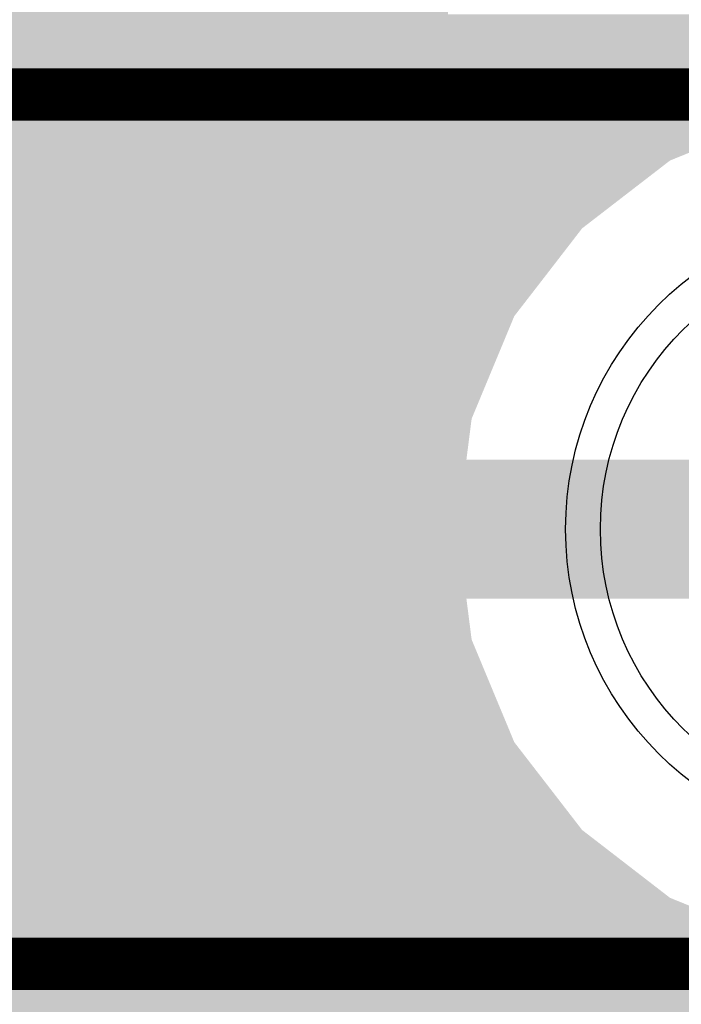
# Model space of a CAD drawing. Extents: x -0.05 to 0.95, y -0.15 to 2.1.
# Tile 35 of 188: x 0.8 to 0.88, y -0.05 to 0.06. Entities that reach past the tile are written whole.
import ezdxf

# ---------------------------------------------------------------- set-up
doc = ezdxf.new("R2010")
doc.units = 0
doc.layers.get('0').update_dxf_attribs({"linetype": 'CONTINUOUS'})
for name, color, linetype in [('LTE_IOT_23_CLICK_V101A_G1', 7, 'CONTINUOUS'), ('LTE_IOT_23_CLICK_V101A_G2', 6, 'CONTINUOUS'), ('LTE_IOT_23_CLICK_V101A_GBL', 1, 'CONTINUOUS'), ('LTE_IOT_23_CLICK_V101A_GBO', 4, 'CONTINUOUS'), ('LTE_IOT_23_CLICK_V101A_GBS', 5, 'CONTINUOUS'), ('LTE_IOT_23_CLICK_V101A_GTL', 12, 'CONTINUOUS'), ('LTE_IOT_23_CLICK_V101A_GTO', 11, 'CONTINUOUS'), ('LTE_IOT_23_CLICK_V101A_GTS', 8, 'CONTINUOUS')]:
    doc.layers.add(name, color=color, linetype=linetype)

# ---------------------------------------------------------------- blocks, each defined once
blk = doc.blocks.new('ROUND_4')
blk.add_circle((0, 0), 0.0325)
blk = doc.blocks.new('ROUND_70')
blk.add_circle((0, 0), 0.0365)

msp = doc.modelspace()

# ---------------------------------------------------------------- linework, layer by layer
at = {"layer": 'LTE_IOT_23_CLICK_V101A_G1'}
for points in [[(0.1787, 0.0541), (0.18201, 0.0592), (0.9388, 0.0541), (0.9388, 0.0592)], [(0.1731, 0.0504), (0.1787, 0.0541), (0.9388, 0.0504), (0.9388, 0.0541)], [(0.173, 0.0502), (0.1731, 0.0504), (0.9388, 0.0502), (0.9388, 0.0504)], [(0.17305, 0.0479), (0.173, 0.0502), (0.9388, 0.0479), (0.9388, 0.0502)], [(0.17306, 0.0473), (0.17305, 0.0479), (0.8873, 0.0473), (0.892, 0.0479)], [(0.1731, 0.0453), (0.17306, 0.0473), (0.88248, 0.0453), (0.8873, 0.0473)], [(0.1746, 0.045), (0.1731, 0.0453), (0.88176, 0.045), (0.88248, 0.0453)], [(0.17861, 0.0424), (0.1746, 0.045), (0.8755, 0.0424), (0.88176, 0.045)], [(0.1803, 0.0413), (0.17861, 0.0424), (0.87408, 0.0413), (0.8755, 0.0424)], [(0.184, 0.0356), (0.1803, 0.0413), (0.86669, 0.0356), (0.87408, 0.0413)], [(0.1842, 0.0346), (0.184, 0.0356), (0.8654, 0.0346), (0.86669, 0.0356)], [(0.1853, 0.029), (0.1842, 0.0346), (0.86108, 0.029), (0.8654, 0.0346)], [(0.18441, 0.0245), (0.1853, 0.029), (0.8576, 0.0245), (0.86108, 0.029)], [(0.184, 0.0224), (0.18441, 0.0245), (0.85673, 0.0224), (0.8576, 0.0245)], [(0.1803, 0.0167), (0.184, 0.0224), (0.85436, 0.0167), (0.85673, 0.0224)], [(0.1746, 0.013), (0.1803, 0.0167), (0.85282, 0.013), (0.85436, 0.0167)], [(0.168, 0.0117), (0.17308, 0.0127), (0.85257, 0.0117), (0.8527, 0.0127)], [(0.17308, 0.0127), (0.1746, 0.013), (0.8527, 0.0127), (0.85282, 0.013)], [(0.0479, 0.008), (0.04743, 0.0117), (0.8521, 0.008), (0.85257, 0.0117)], [(-0.008, -0.008), (-0.008, 0.008), (0.908, -0.008), (0.908, 0.008)], [(0.0479, 0.008), (0.0479, 0.008), (0.892, 0.008), (0.8521, 0.008)], [(0.0473, -0.0127), (0.0479, -0.008), (0.8527, -0.0127), (0.8521, -0.008)], [(0.04518, -0.0178), (0.0473, -0.0127), (0.85482, -0.0178), (0.8527, -0.0127)], [(0.2895, -0.0192), (0.2828, -0.0178), (0.8554, -0.0192), (0.85482, -0.0178)], [(0.2951, -0.0229), (0.2895, -0.0192), (0.85694, -0.0229), (0.8554, -0.0192)], [(0.29616, -0.0245), (0.2951, -0.0229), (0.8576, -0.0245), (0.85694, -0.0229)], [(0.29761, -0.0267), (0.29616, -0.0245), (0.8593, -0.0267), (0.8576, -0.0245)], [(0.6236, -0.028), (0.617, -0.0267), (0.8603, -0.028), (0.8593, -0.0267)], [(0.6293, -0.0317), (0.6236, -0.028), (0.86316, -0.0317), (0.8603, -0.028)], [(0.63118, -0.0346), (0.6293, -0.0317), (0.8654, -0.0346), (0.86316, -0.0317)], [(0.633, -0.0374), (0.63118, -0.0346), (0.86903, -0.0374), (0.8654, -0.0346)], [(0.63398, -0.0424), (0.633, -0.0374), (0.8755, -0.0424), (0.86903, -0.0374)], [(0.6343, -0.044), (0.63398, -0.0424), (0.87943, -0.044), (0.8755, -0.0424)], [(0.63367, -0.0472), (0.6343, -0.044), (0.8873, -0.0472), (0.87943, -0.044)], [(0.63353, -0.0479), (0.63367, -0.0472), (0.892, -0.0479), (0.8873, -0.0472)], [(0.633, -0.0506), (0.63353, -0.0479), (0.9336, -0.0506), (0.9363, -0.0479)], [(0.6293, -0.0563), (0.633, -0.0506), (0.9279, -0.0563), (0.9336, -0.0506)]]:
    msp.add_solid(points, dxfattribs=at)
at = {"layer": 'LTE_IOT_23_CLICK_V101A_G2'}
for points in [[(0.2952, 0.0479), (0.2952, 0.0592), (0.9388, 0.0479), (0.9388, 0.0592)], [(0.2952, 0.0473), (0.2952, 0.0479), (0.8873, 0.0473), (0.892, 0.0479)], [(0.2952, 0.0424), (0.2952, 0.0473), (0.8755, 0.0424), (0.8873, 0.0473)], [(0.2952, 0.0346), (0.2952, 0.0424), (0.8654, 0.0346), (0.8755, 0.0424)], [(0.2952, 0.0245), (0.2952, 0.0346), (0.8576, 0.0245), (0.8654, 0.0346)], [(0.2952, 0.0127), (0.2952, 0.0245), (0.8527, 0.0127), (0.8576, 0.0245)], [(0.2952, 0.008), (0.2952, 0.0127), (0.8521, 0.008), (0.8527, 0.0127)], [(0.2952, -0.008), (0.2952, 0.008), (0.908, -0.008), (0.908, 0.008)], [(0.2952, 0.008), (0.2952, 0.008), (0.892, 0.008), (0.8521, 0.008)], [(0.2952, -0.012), (0.2952, -0.008), (0.85261, -0.012), (0.8521, -0.008)], [(0.29512, -0.0127), (0.2952, -0.012), (0.8527, -0.0127), (0.85261, -0.012)], [(0.2951, -0.0129), (0.29512, -0.0127), (0.85278, -0.0129), (0.8527, -0.0127)], [(0.2951, -0.0229), (0.2951, -0.0129), (0.85694, -0.0229), (0.85278, -0.0129)], [(0.29616, -0.0245), (0.2951, -0.0229), (0.8576, -0.0245), (0.85694, -0.0229)], [(0.29761, -0.0267), (0.29616, -0.0245), (0.8593, -0.0267), (0.8576, -0.0245)], [(0.6236, -0.028), (0.617, -0.0267), (0.8603, -0.028), (0.8593, -0.0267)], [(0.6293, -0.0317), (0.6236, -0.028), (0.86316, -0.0317), (0.8603, -0.028)], [(0.63118, -0.0346), (0.6293, -0.0317), (0.8654, -0.0346), (0.86316, -0.0317)], [(0.633, -0.0374), (0.63118, -0.0346), (0.86903, -0.0374), (0.8654, -0.0346)], [(0.63398, -0.0424), (0.633, -0.0374), (0.8755, -0.0424), (0.86903, -0.0374)], [(0.6343, -0.044), (0.63398, -0.0424), (0.87943, -0.044), (0.8755, -0.0424)], [(0.63367, -0.0472), (0.6343, -0.044), (0.8873, -0.0472), (0.87943, -0.044)], [(0.63353, -0.0479), (0.63367, -0.0472), (0.892, -0.0479), (0.8873, -0.0472)], [(0.633, -0.0506), (0.63353, -0.0479), (0.9336, -0.0506), (0.9363, -0.0479)], [(0.6293, -0.0563), (0.633, -0.0506), (0.9279, -0.0563), (0.9336, -0.0506)]]:
    msp.add_solid(points, dxfattribs=at)
at = {"layer": 'LTE_IOT_23_CLICK_V101A_GBL'}
for points in [[(0.6956, 0.0513), (0.6956, 0.0728), (0.85, 0.0513), (0.85, 0.0728)], [(0.69535, 0.05), (0.6956, 0.0513), (0.85, 0.05), (0.85, 0.0513)], [(0.6944, 0.0451), (0.69535, 0.05), (0.88188, 0.0451), (0.8809, 0.05)], [(0.69535, 0.05), (0.69535, 0.05), (0.8809, 0.05), (0.85, 0.05)], [(0.69262, 0.0424), (0.69433, 0.045), (0.8755, 0.0424), (0.8819, 0.045)], [(0.69433, 0.045), (0.6944, 0.0451), (0.8819, 0.045), (0.88188, 0.0451)], [(0.6909, 0.0398), (0.69262, 0.0424), (0.87213, 0.0398), (0.8755, 0.0424)], [(0.6856, 0.0362), (0.6909, 0.0398), (0.86747, 0.0362), (0.87213, 0.0398)], [(0.6793, 0.035), (0.6856, 0.0362), (0.86592, 0.035), (0.86747, 0.0362)], [(0.3392, 0.0346), (0.3392, 0.035), (0.8654, 0.0346), (0.86592, 0.035)], [(0.3392, 0.0263), (0.3392, 0.0346), (0.85899, 0.0263), (0.8654, 0.0346)], [(0.3785, 0.0252), (0.373, 0.0263), (0.85814, 0.0252), (0.85899, 0.0263)], [(0.37954, 0.0245), (0.3785, 0.0252), (0.8576, 0.0245), (0.85814, 0.0252)], [(0.3831, 0.0221), (0.37954, 0.0245), (0.8566, 0.0221), (0.8576, 0.0245)], [(0.3925, 0.0127), (0.3831, 0.0221), (0.8527, 0.0127), (0.8566, 0.0221)], [(0.3972, 0.008), (0.3925, 0.0127), (0.8521, 0.008), (0.8527, 0.0127)], [(0.4052, 0), (0.3972, 0.008), (0.9, 0), (0.9, 0.008)], [(0.3972, 0.008), (0.3972, 0.008), (0.9, 0.008), (0.8521, 0.008)], [(0.4052, 0), (0.4052, 0), (0.908, 0), (0.9, 0)], [(0.4132, -0.008), (0.4052, 0), (0.908, -0.008), (0.908, 0)], [(0.4179, -0.0127), (0.4132, -0.008), (0.8527, -0.0127), (0.8521, -0.008)], [(0.4297, -0.0245), (0.4179, -0.0127), (0.8576, -0.0245), (0.8527, -0.0127)], [(0.4319, -0.0267), (0.4297, -0.0245), (0.8593, -0.0267), (0.8576, -0.0245)], [(0.6236, -0.028), (0.617, -0.0267), (0.8603, -0.028), (0.8593, -0.0267)], [(0.6293, -0.0317), (0.6236, -0.028), (0.86316, -0.0317), (0.8603, -0.028)], [(0.63118, -0.0346), (0.6293, -0.0317), (0.8654, -0.0346), (0.86316, -0.0317)], [(0.633, -0.0374), (0.63118, -0.0346), (0.86903, -0.0374), (0.8654, -0.0346)], [(0.63398, -0.0424), (0.633, -0.0374), (0.8755, -0.0424), (0.86903, -0.0374)], [(0.6343, -0.044), (0.63398, -0.0424), (0.87943, -0.044), (0.8755, -0.0424)], [(0.63367, -0.0472), (0.6343, -0.044), (0.8873, -0.0472), (0.87943, -0.044)], [(0.63353, -0.0479), (0.63367, -0.0472), (0.892, -0.0479), (0.8873, -0.0472)], [(0.633, -0.0506), (0.63353, -0.0479), (0.9336, -0.0506), (0.9363, -0.0479)], [(0.6293, -0.0563), (0.633, -0.0506), (0.9279, -0.0563), (0.9336, -0.0506)]]:
    msp.add_solid(points, dxfattribs=at)
at = {"layer": 'LTE_IOT_23_CLICK_V101A_GBO', "const_width": 0.006}
for points in [[(0.706, 0.05), (0.95, 0.05)], [(0.706, 0.05), (0.95, 0.05)], [(0.729, -0.05), (0.95, -0.05)]]:
    msp.add_lwpolyline(points, dxfattribs=at)
at = {"layer": 'LTE_IOT_23_CLICK_V101A_GBO'}
for points in [[(0.8105, 0.0259), (0.81145, 0.0261), (0.82275, 0.0259), (0.8222, 0.0261)], [(0.81145, 0.0261), (0.8124, 0.0263), (0.8222, 0.0261), (0.8214, 0.0263)], [(0.8124, 0.0263), (0.81297, 0.0264), (0.8214, 0.0263), (0.821, 0.0264)], [(0.81297, 0.0264), (0.8141, 0.0266), (0.821, 0.0264), (0.8197, 0.0266)], [(0.8141, 0.0266), (0.8149, 0.0267), (0.8197, 0.0266), (0.81905, 0.0267)], [(0.8155, 0.0267), (0.816, 0.0268), (0.81905, 0.0267), (0.8184, 0.0268)], [(0.80741, 0.0245), (0.8086, 0.0252), (0.8259, 0.0245), (0.8245, 0.0252)], [(0.8086, 0.0252), (0.80887, 0.0253), (0.8245, 0.0252), (0.8243, 0.0253)], [(0.80887, 0.0253), (0.80996, 0.0257), (0.8243, 0.0253), (0.8233, 0.0257)], [(0.80996, 0.0257), (0.8105, 0.0259), (0.8233, 0.0257), (0.82275, 0.0259)], [(0.80623, 0.0237), (0.8069, 0.0242), (0.8271, 0.0237), (0.82635, 0.0242)], [(0.8069, 0.0242), (0.80741, 0.0245), (0.82635, 0.0242), (0.8259, 0.0245)], [(0.80493, 0.0223), (0.8052, 0.0227), (0.8284, 0.0223), (0.82807, 0.0227)], [(0.8052, 0.0227), (0.8053, 0.0229), (0.82807, 0.0227), (0.8279, 0.0229)], [(0.8053, 0.0229), (0.8061, 0.0236), (0.8279, 0.0229), (0.8272, 0.0236)], [(0.8061, 0.0236), (0.80623, 0.0237), (0.8272, 0.0236), (0.8271, 0.0237)], [(0.8042, 0.0212), (0.8048, 0.0221), (0.82922, 0.0212), (0.8287, 0.0221)], [(0.8048, 0.0221), (0.80487, 0.0222), (0.8287, 0.0221), (0.8287, 0.0222)], [(0.80487, 0.0222), (0.80493, 0.0223), (0.8287, 0.0222), (0.8284, 0.0223)], [(0.8037, 0.0202), (0.8042, 0.0212), (0.8298, 0.0202), (0.82922, 0.0212)], [(0.8033, 0.0192), (0.8036, 0.02), (0.83023, 0.0192), (0.82989, 0.02)], [(0.8036, 0.02), (0.8037, 0.0202), (0.82989, 0.02), (0.8298, 0.0202)], [(0.80288, 0.018), (0.803, 0.0184), (0.8135, 0.018), (0.8138, 0.0184)], [(0.803, 0.0184), (0.80311, 0.0187), (0.8138, 0.0184), (0.8143, 0.0187)], [(0.80311, 0.0187), (0.80326, 0.0191), (0.8143, 0.0187), (0.8157, 0.0191)], [(0.80326, 0.0191), (0.8033, 0.0192), (0.8157, 0.0191), (0.8167, 0.0192)], [(0.8183, 0.019), (0.8171, 0.0192), (0.83031, 0.019), (0.83023, 0.0192)], [(0.8195, 0.0184), (0.8183, 0.019), (0.83057, 0.0184), (0.83031, 0.019)], [(0.81986, 0.0181), (0.8195, 0.0184), (0.8307, 0.0181), (0.83057, 0.0184)], [(0.80249, 0.0167), (0.80273, 0.0175), (0.8128, 0.0167), (0.8131, 0.0175)], [(0.80273, 0.0175), (0.80276, 0.0176), (0.8131, 0.0175), (0.8131, 0.0176)], [(0.80276, 0.0176), (0.80288, 0.018), (0.8131, 0.0176), (0.8135, 0.018)], [(0.8201, 0.0179), (0.81986, 0.0181), (0.83075, 0.0179), (0.8307, 0.0181)], [(0.8205, 0.0173), (0.8201, 0.0179), (0.83091, 0.0173), (0.83075, 0.0179)], [(0.8205, 0.0172), (0.8205, 0.0173), (0.83093, 0.0172), (0.83091, 0.0173)], [(0.8206, 0.017), (0.8205, 0.0172), (0.83099, 0.017), (0.83093, 0.0172)], [(0.8207, 0.0164), (0.8206, 0.017), (0.83114, 0.0164), (0.83099, 0.017)], [(0.802, 0.0142), (0.80231, 0.0159), (0.8124, 0.0142), (0.8126, 0.0159)], [(0.80231, 0.0159), (0.8024, 0.0164), (0.8126, 0.0159), (0.81273, 0.0164)], [(0.8024, 0.0164), (0.80249, 0.0167), (0.81273, 0.0164), (0.8128, 0.0167)], [(0.8209, 0.0158), (0.8207, 0.0164), (0.8313, 0.0158), (0.83114, 0.0164)], [(0.821, 0.015), (0.8209, 0.0158), (0.83145, 0.015), (0.8313, 0.0158)], [(0.8212, 0.0141), (0.821, 0.015), (0.83162, 0.0141), (0.83145, 0.015)], [(0.80197, 0.0134), (0.802, 0.0142), (0.8123, 0.0134), (0.8124, 0.0142)], [(0.82124, 0.0137), (0.8212, 0.0141), (0.8317, 0.0137), (0.83162, 0.0141)], [(0.8213, 0.013), (0.82124, 0.0137), (0.83177, 0.013), (0.8317, 0.0137)], [(0.8019, 0.0116), (0.80197, 0.0134), (0.8123, 0.0116), (0.8123, 0.0134)], [(0.8213, 0.0118), (0.8213, 0.013), (0.8319, 0.0118), (0.83177, 0.013)], [(0.8019, 0.0085), (0.8019, 0.0116), (0.8123, 0.0085), (0.8123, 0.0116)], [(0.8213, 0.0109), (0.8213, 0.0118), (0.832, 0.0109), (0.8319, 0.0118)], [(0.8213, 0.0101), (0.8213, 0.0109), (0.832, 0.0101), (0.832, 0.0109)], [(0.8213, 0.0095), (0.8213, 0.0101), (0.8321, 0.0095), (0.832, 0.0101)], [(0.8213, -0.0088), (0.8213, 0.0095), (0.8321, -0.0088), (0.8321, 0.0095)], [(0.8017, -0.0058), (0.8017, 0.0008), (0.8164, -0.0058), (0.8164, 0.0008)], [(0.8017, 0.0008), (0.8017, 0.0008), (0.8164, 0.0008), (0.8017, 0.0008)], [(0.8017, -0.0126), (0.8017, -0.0058), (0.8113, -0.0126), (0.8113, -0.0058)], [(0.8017, -0.0058), (0.8017, -0.0058), (0.8113, -0.0058), (0.8164, -0.0058)], [(0.8213, -0.0119), (0.8213, -0.0088), (0.832, -0.0119), (0.8321, -0.0088)], [(0.8212, -0.0129), (0.8213, -0.0123), (0.83185, -0.0129), (0.83194, -0.0123)], [(0.8213, -0.0123), (0.8213, -0.0119), (0.83194, -0.0123), (0.832, -0.0119)], [(0.8017, -0.0138), (0.8017, -0.0126), (0.8115, -0.0138), (0.8113, -0.0126)], [(0.8212, -0.0137), (0.8212, -0.0129), (0.83173, -0.0137), (0.83185, -0.0129)], [(0.8017, -0.0148), (0.8017, -0.0138), (0.8116, -0.0148), (0.8115, -0.0138)], [(0.8209, -0.0156), (0.82106, -0.0146), (0.83138, -0.0156), (0.8316, -0.0146)], [(0.82106, -0.0146), (0.8212, -0.0137), (0.8316, -0.0146), (0.83173, -0.0137)], [(0.8017, -0.0156), (0.8017, -0.0148), (0.8119, -0.0156), (0.8116, -0.0148)], [(0.8017, -0.0162), (0.8017, -0.0156), (0.8121, -0.0162), (0.8119, -0.0156)], [(0.82047, -0.0169), (0.8209, -0.0156), (0.8311, -0.0169), (0.83138, -0.0156)], [(0.8017, -0.0167), (0.8017, -0.0162), (0.8123, -0.0167), (0.8121, -0.0162)], [(0.8017, -0.0171), (0.8017, -0.0167), (0.8124, -0.0171), (0.8123, -0.0167)], [(0.8203, -0.0174), (0.82047, -0.0169), (0.83095, -0.0174), (0.8311, -0.0169)], [(0.8017, -0.0172), (0.8017, -0.0171), (0.8125, -0.0172), (0.8124, -0.0171)], [(0.8017, -0.0179), (0.8017, -0.0172), (0.813, -0.0179), (0.8125, -0.0172)], [(0.8017, -0.0184), (0.8017, -0.0179), (0.8136, -0.0184), (0.813, -0.0179)], [(0.8194, -0.0183), (0.8198, -0.018), (0.83067, -0.0183), (0.83077, -0.018)], [(0.8198, -0.018), (0.8199, -0.0179), (0.83077, -0.018), (0.8308, -0.0179)], [(0.8199, -0.0179), (0.8201, -0.0177), (0.8308, -0.0179), (0.83086, -0.0177)], [(0.8201, -0.0177), (0.8202, -0.0175), (0.83086, -0.0177), (0.83092, -0.0175)], [(0.8202, -0.0175), (0.8203, -0.0174), (0.83092, -0.0175), (0.83095, -0.0174)], [(0.8017, -0.0188), (0.8017, -0.0184), (0.8142, -0.0188), (0.8136, -0.0184)], [(0.8017, -0.0192), (0.8017, -0.0188), (0.8154, -0.0192), (0.8142, -0.0188)], [(0.8017, -0.0193), (0.8017, -0.0192), (0.8159, -0.0193), (0.8154, -0.0192)], [(0.8163, -0.0193), (0.8174, -0.0192), (0.83031, -0.0193), (0.83035, -0.0192)], [(0.8174, -0.0192), (0.8182, -0.019), (0.83035, -0.0192), (0.83042, -0.019)], [(0.8182, -0.019), (0.81867, -0.0188), (0.83042, -0.019), (0.8305, -0.0188)], [(0.81867, -0.0188), (0.8189, -0.0187), (0.8305, -0.0188), (0.83053, -0.0187)], [(0.8189, -0.0187), (0.8194, -0.0183), (0.83053, -0.0187), (0.83067, -0.0183)], [(0.8017, -0.0196), (0.8017, -0.0193), (0.8302, -0.0196), (0.83031, -0.0193)], [(0.8017, -0.0203), (0.8017, -0.0196), (0.8299, -0.0203), (0.8302, -0.0196)], [(0.8017, -0.02152), (0.8017, -0.0203), (0.82929, -0.02152), (0.8299, -0.0203)], [(0.8017, -0.0261), (0.8017, -0.02152), (0.8087, -0.0261), (0.8094, -0.02152)], [(0.8094, -0.0216), (0.8094, -0.02152), (0.82925, -0.0216), (0.82929, -0.02152)], [(0.8095, -0.0217), (0.8094, -0.0216), (0.8292, -0.0217), (0.82925, -0.0216)], [(0.8097, -0.022), (0.8095, -0.0217), (0.829, -0.022), (0.8292, -0.0217)], [(0.80977, -0.0221), (0.8097, -0.022), (0.8289, -0.0221), (0.829, -0.022)], [(0.80983, -0.0222), (0.80977, -0.0221), (0.8289, -0.0222), (0.8289, -0.0221)], [(0.8099, -0.0223), (0.80983, -0.0222), (0.82881, -0.0223), (0.8289, -0.0222)], [(0.81034, -0.0231), (0.8099, -0.0223), (0.8281, -0.0231), (0.82881, -0.0223)], [(0.8104, -0.0232), (0.81034, -0.0231), (0.828, -0.0232), (0.8281, -0.0231)], [(0.81094, -0.0238), (0.8104, -0.0232), (0.8274, -0.0238), (0.828, -0.0232)], [(0.8113, -0.0242), (0.81094, -0.0238), (0.82682, -0.0242), (0.8274, -0.0238)], [(0.81221, -0.0249), (0.8113, -0.0242), (0.8258, -0.0249), (0.82682, -0.0242)], [(0.8126, -0.0252), (0.81221, -0.0249), (0.82513, -0.0252), (0.8258, -0.0249)], [(0.81348, -0.0257), (0.8126, -0.0252), (0.824, -0.0257), (0.82513, -0.0252)], [(0.814, -0.026), (0.81348, -0.0257), (0.82286, -0.026), (0.824, -0.0257)], [(0.8146, -0.0262), (0.814, -0.026), (0.8221, -0.0262), (0.82286, -0.026)], [(0.8158, -0.0266), (0.8146, -0.0262), (0.8205, -0.0266), (0.8221, -0.0262)], [(0.8168, -0.0267), (0.8158, -0.0266), (0.8198, -0.0267), (0.8205, -0.0266)], [(0.818, -0.0268), (0.8168, -0.0267), (0.8187, -0.0268), (0.8192, -0.0267)]]:
    msp.add_solid(points, dxfattribs=at)
at = {"layer": 'LTE_IOT_23_CLICK_V101A_GTL'}
for points in [[(0.7613, 0.05), (0.7613, 0.0766), (0.85, 0.05), (0.85, 0.0766)], [(0.7613, 0.045), (0.7613, 0.05), (0.8819, 0.045), (0.8809, 0.05)], [(0.7613, 0.05), (0.7613, 0.05), (0.8809, 0.05), (0.85, 0.05)], [(0.7613, 0.0424), (0.7613, 0.045), (0.8755, 0.0424), (0.8819, 0.045)], [(0.7613, 0.0346), (0.7613, 0.0424), (0.8654, 0.0346), (0.8755, 0.0424)], [(0.7613, 0.0245), (0.7613, 0.0346), (0.8576, 0.0245), (0.8654, 0.0346)], [(0.7613, 0.0127), (0.7613, 0.0245), (0.8527, 0.0127), (0.8576, 0.0245)], [(0.7613, 0.008), (0.7613, 0.0127), (0.8521, 0.008), (0.8527, 0.0127)], [(0.7613, 0), (0.7613, 0.008), (0.9, 0), (0.9, 0.008)], [(0.7613, 0.008), (0.7613, 0.008), (0.9, 0.008), (0.8521, 0.008)], [(0.7613, 0), (0.7613, 0), (0.908, 0), (0.9, 0)], [(0.7613, -0.008), (0.7613, 0), (0.908, -0.008), (0.908, 0)], [(0.7613, -0.0127), (0.7613, -0.008), (0.8527, -0.0127), (0.8521, -0.008)], [(0.7613, -0.008), (0.7613, -0.008), (0.8521, -0.008), (0.892, -0.008)], [(0.7613, -0.0245), (0.7613, -0.0127), (0.8576, -0.0245), (0.8527, -0.0127)], [(0.7613, -0.03), (0.7613, -0.0245), (0.86185, -0.03), (0.8576, -0.0245)], [(0.76038, -0.0346), (0.7613, -0.03), (0.8654, -0.0346), (0.86185, -0.03)], [(0.7602, -0.0355), (0.76038, -0.0346), (0.86657, -0.0355), (0.8654, -0.0346)], [(0.7571, -0.0401), (0.7602, -0.0355), (0.87252, -0.0401), (0.86657, -0.0355)], [(0.7548, -0.0424), (0.7571, -0.0401), (0.8755, -0.0424), (0.87252, -0.0401)], [(0.75, -0.0472), (0.7548, -0.0424), (0.8873, -0.0472), (0.8755, -0.0424)], [(0.7493, -0.0479), (0.75, -0.0472), (0.892, -0.0479), (0.8873, -0.0472)], [(0.7171, -0.0801), (0.7493, -0.0479), (0.9041, -0.0801), (0.9363, -0.0479)]]:
    msp.add_solid(points, dxfattribs=at)
at = {"layer": 'LTE_IOT_23_CLICK_V101A_GTO', "const_width": 0.006}
for points in [[(0.747, 0.05), (0.95, 0.05)], [(0.747, 0.05), (0.95, 0.05)], [(0.77, -0.05), (0.95, -0.05)]]:
    msp.add_lwpolyline(points, dxfattribs=at)
at = {"layer": 'LTE_IOT_23_CLICK_V101A_GTO'}
for points in [[(0.7924, 0.0046), (0.7924, 0.0238), (0.80669, 0.0046), (0.7985, 0.0238)], [(0.8101, -0.0034), (0.8101, 0.0238), (0.8172, -0.0034), (0.8172, 0.0238)], [(0.8101, 0.0238), (0.8101, 0.0238), (0.8172, 0.0238), (0.8101, 0.0238)], [(0.8244, 0.0237), (0.8244, 0.0238), (0.8376, 0.0237), (0.8366, 0.0238)], [(0.8244, 0.0236), (0.8244, 0.0237), (0.8389, 0.0236), (0.8376, 0.0237)], [(0.8244, 0.0234), (0.8244, 0.0236), (0.8404, 0.0234), (0.8389, 0.0236)], [(0.8244, 0.0228), (0.8244, 0.0234), (0.8434, 0.0228), (0.8404, 0.0234)], [(0.8244, 0.0222), (0.8244, 0.0228), (0.8447, 0.0222), (0.8434, 0.0228)], [(0.8244, 0.0221), (0.8244, 0.0222), (0.8448, 0.0221), (0.8447, 0.0222)], [(0.8244, 0.0216), (0.8244, 0.0221), (0.8458, 0.0216), (0.8448, 0.0221)], [(0.8244, 0.0204), (0.8244, 0.0216), (0.8472, 0.0204), (0.8458, 0.0216)], [(0.8244, 0.0195), (0.8244, 0.0204), (0.8481, 0.0195), (0.8472, 0.0204)], [(0.8244, 0.0185), (0.8244, 0.0195), (0.8488, 0.0185), (0.8481, 0.0195)], [(0.8244, 0.0176), (0.8244, 0.0185), (0.84929, 0.0176), (0.8488, 0.0185)], [(0.8244, -0.0178), (0.8244, 0.0176), (0.8331, -0.0178), (0.8331, 0.0176)], [(0.8375, 0.0175), (0.8367, 0.0176), (0.84935, 0.0175), (0.84929, 0.0176)], [(0.83785, 0.0174), (0.8375, 0.0175), (0.8494, 0.0174), (0.84935, 0.0175)], [(0.8382, 0.0173), (0.83785, 0.0174), (0.84945, 0.0173), (0.8494, 0.0174)], [(0.8387, 0.0172), (0.8382, 0.0173), (0.8495, 0.0172), (0.84945, 0.0173)], [(0.8392, 0.017), (0.8387, 0.0172), (0.84955, 0.017), (0.8495, 0.0172)], [(0.8395, 0.0168), (0.8392, 0.017), (0.8496, 0.0168), (0.84955, 0.017)], [(0.8397, 0.0167), (0.8395, 0.0168), (0.84963, 0.0167), (0.8496, 0.0168)], [(0.8402, 0.0165), (0.8398, 0.0167), (0.84969, 0.0165), (0.84963, 0.0167)], [(0.8406, 0.0161), (0.8402, 0.0165), (0.8498, 0.0161), (0.84969, 0.0165)], [(0.8411, 0.0153), (0.8406, 0.0161), (0.85007, 0.0153), (0.8498, 0.0161)], [(0.84115, 0.0152), (0.8411, 0.0153), (0.8501, 0.0152), (0.85007, 0.0153)], [(0.8413, 0.0149), (0.84115, 0.0152), (0.85015, 0.0149), (0.8501, 0.0152)], [(0.8414, 0.0146), (0.8413, 0.0149), (0.8502, 0.0146), (0.85015, 0.0149)], [(0.8415, 0.0144), (0.8414, 0.0146), (0.85023, 0.0144), (0.8502, 0.0146)], [(0.8415, 0.0143), (0.8415, 0.0144), (0.85025, 0.0143), (0.85023, 0.0144)], [(0.84155, 0.014), (0.8415, 0.0143), (0.8503, 0.014), (0.85025, 0.0143)], [(0.8416, 0.0137), (0.84155, 0.014), (0.85036, 0.0137), (0.8503, 0.014)], [(0.84175, 0.0125), (0.8416, 0.0137), (0.8506, 0.0125), (0.85036, 0.0137)], [(0.8419, 0.0113), (0.84175, 0.0125), (0.85067, 0.0113), (0.8506, 0.0125)], [(0.8419, 0.0108), (0.8419, 0.0113), (0.8507, 0.0108), (0.85067, 0.0113)], [(0.8419, 0.009), (0.8419, 0.0108), (0.8508, 0.009), (0.8507, 0.0108)], [(0.8419, -0.0092), (0.8419, 0.009), (0.8508, -0.0092), (0.8508, 0.009)], [(0.80306, -0.0034), (0.7998, 0.0046), (0.8101, -0.0034), (0.80669, 0.0046)], [(0.8114, -0.0238), (0.80306, -0.0034), (0.8172, -0.0238), (0.8172, -0.0034)], [(0.84186, -0.0103), (0.8419, -0.0099), (0.8507, -0.0103), (0.85074, -0.0099)], [(0.8419, -0.0099), (0.8419, -0.0092), (0.85074, -0.0099), (0.8508, -0.0092)], [(0.8418, -0.011), (0.84186, -0.0103), (0.85064, -0.011), (0.8507, -0.0103)], [(0.8418, -0.0115), (0.8418, -0.011), (0.8506, -0.0115), (0.85064, -0.011)], [(0.8417, -0.0127), (0.8418, -0.0119), (0.85043, -0.0127), (0.85054, -0.0119)], [(0.8418, -0.0119), (0.8418, -0.0115), (0.85054, -0.0119), (0.8506, -0.0115)], [(0.8416, -0.0132), (0.8417, -0.0127), (0.85036, -0.0132), (0.85043, -0.0127)], [(0.8416, -0.0136), (0.8416, -0.0132), (0.8503, -0.0136), (0.85036, -0.0132)], [(0.8411, -0.0152), (0.8414, -0.0143), (0.84996, -0.0152), (0.8502, -0.0143)], [(0.8414, -0.0143), (0.8415, -0.014), (0.8502, -0.0143), (0.85024, -0.014)], [(0.8415, -0.0139), (0.8416, -0.0136), (0.85026, -0.0139), (0.8503, -0.0136)], [(0.8415, -0.014), (0.8415, -0.0139), (0.85024, -0.014), (0.85026, -0.0139)], [(0.8406, -0.016), (0.84072, -0.0158), (0.84974, -0.016), (0.8498, -0.0158)], [(0.84072, -0.0158), (0.8411, -0.0152), (0.8498, -0.0158), (0.84996, -0.0152)], [(0.8394, -0.0171), (0.8399, -0.0167), (0.8494, -0.0171), (0.84952, -0.0167)], [(0.8399, -0.0167), (0.84, -0.0166), (0.84952, -0.0167), (0.84955, -0.0166)], [(0.8401, -0.0166), (0.8406, -0.016), (0.84955, -0.0166), (0.84974, -0.016)], [(0.8244, -0.0182), (0.8244, -0.0178), (0.8487, -0.0182), (0.84902, -0.0178)], [(0.8244, -0.0178), (0.8244, -0.0178), (0.8362, -0.0178), (0.8331, -0.0178)], [(0.8362, -0.0178), (0.8368, -0.0177), (0.84902, -0.0178), (0.8491, -0.0177)], [(0.8373, -0.0177), (0.8394, -0.0171), (0.8491, -0.0177), (0.8494, -0.0171)], [(0.8244, -0.019), (0.8244, -0.0182), (0.8483, -0.019), (0.8487, -0.0182)], [(0.8244, -0.0206), (0.8244, -0.019), (0.8469, -0.0206), (0.8483, -0.019)], [(0.8244, -0.0214), (0.8244, -0.0206), (0.8459, -0.0214), (0.8469, -0.0206)], [(0.8244, -0.0221), (0.8244, -0.0214), (0.8447, -0.0221), (0.8459, -0.0214)], [(0.8244, -0.0222), (0.8244, -0.0221), (0.8446, -0.0222), (0.8447, -0.0221)], [(0.8244, -0.0224), (0.8244, -0.0222), (0.8442, -0.0224), (0.8446, -0.0222)], [(0.8244, -0.0227), (0.8244, -0.0224), (0.8435, -0.0227), (0.8442, -0.0224)], [(0.8244, -0.0229), (0.8244, -0.0227), (0.8424, -0.0229), (0.8435, -0.0227)], [(0.8244, -0.0232), (0.8244, -0.0229), (0.8411, -0.0232), (0.8424, -0.0229)], [(0.8244, -0.0235), (0.8244, -0.0232), (0.8397, -0.0235), (0.8411, -0.0232)], [(0.8244, -0.0237), (0.8244, -0.0235), (0.8379, -0.0237), (0.8397, -0.0235)], [(0.8244, -0.0238), (0.8244, -0.0237), (0.83602, -0.0238), (0.8379, -0.0237)], [(0.836, -0.0238), (0.8244, -0.0238), (0.836, -0.0238), (0.83602, -0.0238)]]:
    msp.add_solid(points, dxfattribs=at)

# ---------------------------------------------------------------- block references
at = {"layer": 'LTE_IOT_23_CLICK_V101A_G1'}
msp.add_blockref('ROUND_4', (0.9, 0), dxfattribs=at)
at = {"layer": 'LTE_IOT_23_CLICK_V101A_G2'}
msp.add_blockref('ROUND_4', (0.9, 0), dxfattribs=at)
at = {"layer": 'LTE_IOT_23_CLICK_V101A_GBL'}
msp.add_blockref('ROUND_4', (0.9, 0), dxfattribs=at)
at = {"layer": 'LTE_IOT_23_CLICK_V101A_GBS'}
msp.add_blockref('ROUND_70', (0.9, 0), dxfattribs=at)
at = {"layer": 'LTE_IOT_23_CLICK_V101A_GTL'}
msp.add_blockref('ROUND_4', (0.9, 0), dxfattribs=at)
at = {"layer": 'LTE_IOT_23_CLICK_V101A_GTS'}
msp.add_blockref('ROUND_70', (0.9, 0), dxfattribs=at)

doc.saveas('drawing.dxf')
